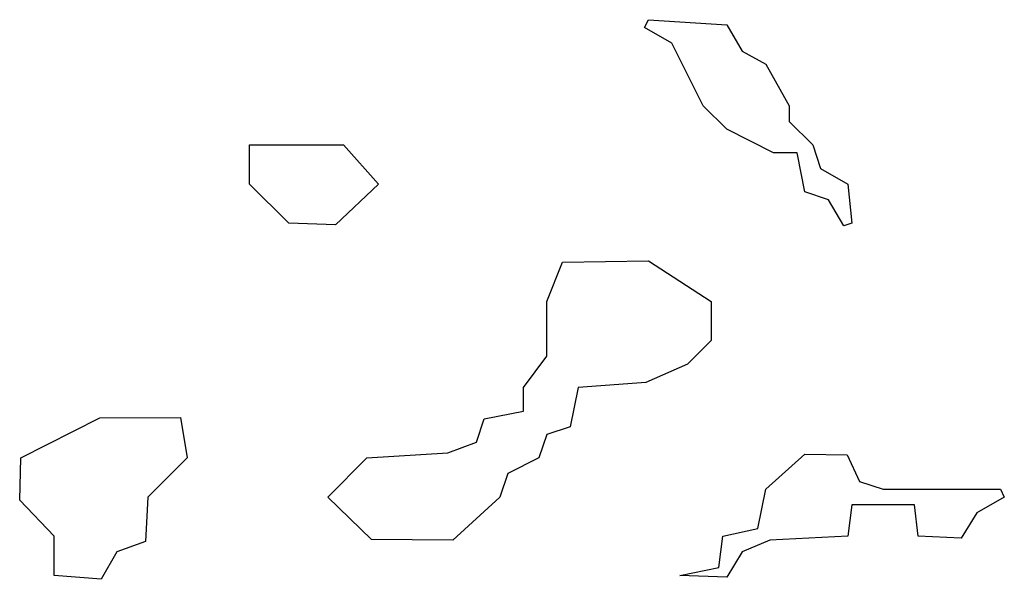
# Model space of a CAD drawing. Header units: inches. Extents: x 2604706 to 2755870, y 449242 to 584050.
# Tile 4 of 59: x 2657428 to 2657932, y 474068 to 474354. Entities that reach past the tile are written whole.
import ezdxf

# ---------------------------------------------------------------- set-up
doc = ezdxf.new("R2010")
doc.units = ezdxf.units.IN
doc.header["$MEASUREMENT"] = 0
doc.layers.add('C6457', color=7, linetype='Continuous')

msp = doc.modelspace()

# ---------------------------------------------------------------- linework, layer by layer
at = {"layer": 'C6457', "color": 6}
for points in [[(2657850, 474248.66), (2657842, 474262), (2657830, 474266), (2657826, 474286), (2657814, 474286), (2657790, 474298), (2657778, 474310), (2657762, 474342), (2657748, 474350), (2657750, 474354), (2657790, 474351.34), (2657798, 474338), (2657810, 474331.34), (2657822, 474310), (2657822, 474302), (2657834, 474290), (2657838, 474278), (2657852, 474270), (2657854, 474250)], [(2657590, 474249.2), (2657566, 474250), (2657546, 474270), (2657546, 474290), (2657594, 474290), (2657612, 474270)], [(2657650, 474088), (2657608.4, 474088.4), (2657586, 474110), (2657606, 474130), (2657647.33, 474132.67), (2657662, 474138), (2657666, 474150), (2657686, 474154), (2657686, 474166), (2657698, 474182), (2657698, 474210), (2657706, 474230), (2657750, 474230.8), (2657782, 474210), (2657782, 474190), (2657770, 474178), (2657748.67, 474168.66), (2657714, 474166), (2657710, 474146), (2657698, 474142), (2657694, 474130), (2657678, 474122), (2657674, 474110)], [(2657470, 474068), (2657446, 474070), (2657446, 474090), (2657428.4, 474108.4), (2657429, 474130), (2657469.47, 474150.54), (2657510.73, 474150.72), (2657514, 474130), (2657494, 474110), (2657492.67, 474087.33), (2657478, 474082)], [(2657870, 474114), (2657930, 474114), (2657932, 474110), (2657918, 474102), (2657910, 474089), (2657888, 474090), (2657886, 474106), (2657854, 474106), (2657852, 474090), (2657812, 474088), (2657798, 474082), (2657790, 474069), (2657766, 474070), (2657786, 474074), (2657788, 474090), (2657806, 474094), (2657810, 474114), (2657830, 474132), (2657851.6, 474131.6), (2657858, 474118)]]:
    msp.add_lwpolyline(points, close=True, dxfattribs=at)

doc.saveas('drawing.dxf')
